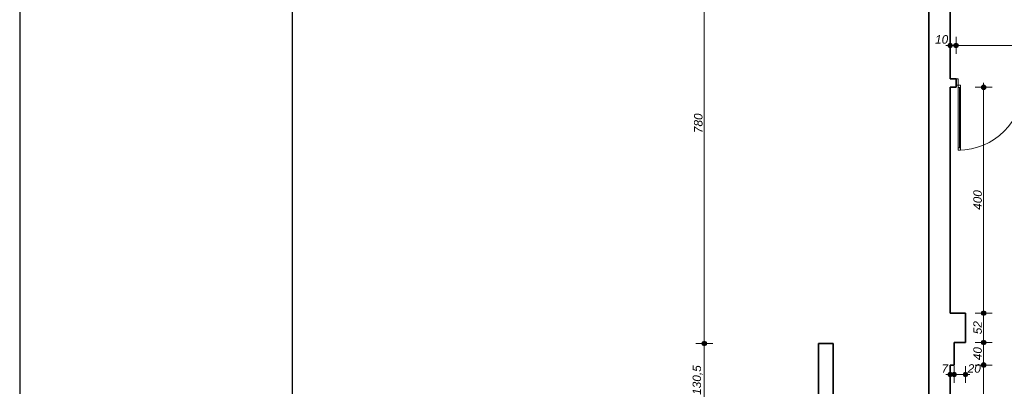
# Model space of a CAD drawing. Header units: millimetres. Extents: x -13944 to 84772, y -78836 to -35317.
# Tile 5 of 85: x -13944 to 3504, y -56549 to -50053. Entities that reach past the tile are written whole.
import ezdxf

# ---------------------------------------------------------------- set-up
doc = ezdxf.new("R2010")
doc.units = ezdxf.units.MM
doc.header["$MEASUREMENT"] = 0
for name, color, linetype, lineweight in [('0_Nr_pióra__4', 7, 'Continuous', 25), ('Drzwi ArchiCAD_Nr_pióra__1', 7, 'Continuous', 0), ('Konstrukcja - Stropy_Nr_pióra__1', 7, 'Continuous', 0), ('Konstrukcja - Ściany zew_Nr_pióra__6', 7, 'Continuous', 35), ('Wymiarowanie - Ogólne_Nr_pióra__82', 114, 'Continuous', 13)]:
    doc.layers.add(name, color=color, linetype=linetype, lineweight=lineweight)
doc.layers.add('Wymiarowanie - Ogólne', color=7, linetype='Continuous')
doc.styles.add('GENERATED_STYLE_3', font='txt')
doc.dimstyles.new('GENERATED_STYLE__1', dxfattribs={"dimtxt": 150, "dimasz": 152, "dimexe": 0.18, "dimexo": 0, "dimgap": 0.09, "dimtad": 1, "dimlfac": 0.1, "dimzin": 0, "dimdsep": 46, "dimtxsty": 'GENERATED_STYLE_3', "dimblk": 'ARROWHEAD_11', "dimblk1": 'ARROWHEAD_11', "dimblk2": 'ARROWHEAD_11', "dimcen": 0.09, "dimclrd": 114, "dimclre": 114, "dimclrt": 114, "dimazin": 0, "dimtfac": 1, "dimtdec": 4, "dimtmove": 0, "dimatfit": 3, "dimfxl": 1, "dimtolj": 1, "dimtzin": 0, "dimarcsym": 0})
doc.dimstyles.new('GENERATED_STYLE__2', dxfattribs={"dimtxt": 150, "dimasz": 152, "dimexe": 0.18, "dimexo": 0, "dimgap": 0.09, "dimtad": 1, "dimtih": 1, "dimtoh": 1, "dimlfac": 0.1, "dimzin": 0, "dimdsep": 46, "dimtxsty": 'GENERATED_STYLE_3', "dimblk": 'ARROWHEAD_11', "dimblk1": 'ARROWHEAD_11', "dimblk2": 'ARROWHEAD_11', "dimcen": 0.09, "dimclrd": 114, "dimclre": 114, "dimclrt": 114, "dimazin": 0, "dimtfac": 1, "dimtdec": 4, "dimtmove": 0, "dimatfit": 3, "dimfxl": 1, "dimtolj": 1, "dimtzin": 0, "dimarcsym": 0})

# ---------------------------------------------------------------- blocks, each defined once
blk = doc.blocks.new('*D93')
at = {"layer": 'Wymiarowanie - Ogólne_Nr_pióra__82', "linetype": 'Continuous'}
for points in [[(-1772, -55791), (-1775, -55776), (-1784, -55763), (-1796, -55754), (-1812, -55751), (-1827, -55754), (-1840, -55763), (-1849, -55776), (-1852, -55791), (-1849, -55807), (-1840, -55820), (-1827, -55828), (-1812, -55831), (-1796, -55828), (-1784, -55820), (-1775, -55807)], [(-1772, -57098), (-1775, -57082), (-1784, -57069), (-1796, -57061), (-1812, -57058), (-1827, -57061), (-1840, -57069), (-1849, -57082), (-1852, -57098), (-1849, -57113), (-1840, -57126), (-1827, -57135), (-1812, -57138), (-1796, -57135), (-1784, -57126), (-1775, -57113)]]:
    blk.add_hatch(color=256, dxfattribs=at).paths.add_polyline_path(points)
for p, q in [((-1852, -55791), (-1962, -55791)), ((-1812, -57058), (-1812, -55831)), ((-1662, -55791), (-1772, -55791)), ((-1852, -57098), (-1962, -57098)), ((-1812, -57178), (-1812, -57138)), ((-1662, -57098), (-1772, -57098))]:
    blk.add_line(p, q, dxfattribs=at)
for centre in [(-1812, -55791), (-1812, -57098)]:
    blk.add_circle(centre, 40, dxfattribs=at)
at = {"layer": 'Wymiarowanie - Ogólne_Nr_pióra__82', "insert": (-1842, -56701), "char_height": 150, "attachment_point": 7, "rotation": 90, "style": 'GENERATED_STYLE_3'}
blk.add_mtext('\\A1;{\\fArial|b0|i1|c238|p38;130,5}', dxfattribs=at)
blk = doc.blocks.new('ARROWHEAD_11')
at = {"color": 0, "linetype": 'Continuous', "lineweight": 0}
blk.add_line((0, 0), (-1, 0), dxfattribs=at)
at = {"color": 0, "linetype": 'Continuous', "lineweight": 0, "const_width": 0.25, "flags": 128}
blk.add_lwpolyline([(-0.125, 0, 1), (0.125, 0, 1)], format="xyb", close=True, dxfattribs=at)
blk = doc.blocks.new('*D94')
at = {"layer": 'Wymiarowanie - Ogólne_Nr_pióra__82', "linetype": 'Continuous'}
for points in [[(-1772, -47993), (-1775, -47978), (-1784, -47965), (-1796, -47956), (-1812, -47953), (-1827, -47956), (-1840, -47965), (-1849, -47978), (-1852, -47993), (-1849, -48008), (-1840, -48021), (-1827, -48030), (-1812, -48033), (-1796, -48030), (-1784, -48021), (-1775, -48008)], [(-1772, -55791), (-1775, -55776), (-1784, -55763), (-1796, -55754), (-1812, -55751), (-1827, -55754), (-1840, -55763), (-1849, -55776), (-1852, -55791), (-1849, -55807), (-1840, -55820), (-1827, -55828), (-1812, -55831), (-1796, -55828), (-1784, -55820), (-1775, -55807)]]:
    blk.add_hatch(color=256, dxfattribs=at).paths.add_polyline_path(points)
for p, q in [((-1852, -47993), (-1962, -47993)), ((-1812, -55751), (-1812, -48033)), ((-1662, -47993), (-1772, -47993)), ((-1852, -55791), (-1962, -55791)), ((-1662, -55791), (-1772, -55791))]:
    blk.add_line(p, q, dxfattribs=at)
for centre in [(-1812, -47993), (-1812, -55791)]:
    blk.add_circle(centre, 40, dxfattribs=at)
at = {"layer": 'Wymiarowanie - Ogólne_Nr_pióra__82', "insert": (-1842, -52063), "char_height": 150, "attachment_point": 7, "rotation": 90, "style": 'GENERATED_STYLE_3'}
blk.add_mtext('\\A1;{\\fArial|b0|i1|c238|p38;780}', dxfattribs=at)
blk = doc.blocks.new('*D107')
at = {"layer": 'Wymiarowanie - Ogólne_Nr_pióra__82', "linetype": 'Continuous'}
for points in [[(2585, -50509), (2582, -50493), (2573, -50480), (2560, -50472), (2545, -50469), (2529, -50472), (2516, -50480), (2508, -50493), (2505, -50509), (2508, -50524), (2516, -50537), (2529, -50546), (2545, -50549), (2560, -50546), (2573, -50537), (2582, -50524)], [(2688, -50509), (2685, -50493), (2676, -50480), (2663, -50472), (2648, -50469), (2633, -50472), (2620, -50480), (2611, -50493), (2608, -50509), (2611, -50524), (2620, -50537), (2633, -50546), (2648, -50549), (2663, -50546), (2676, -50537), (2685, -50524)]]:
    blk.add_hatch(color=256, dxfattribs=at).paths.add_polyline_path(points)
for p, q in [((2545, -50469), (2545, -50359)), ((2465, -50509), (2505, -50509)), ((2545, -50659), (2545, -50549)), ((2585, -50509), (2608, -50509))]:
    blk.add_line(p, q, dxfattribs=at)
blk.add_circle((2545, -50509), 40, dxfattribs=at)
at = {"layer": 'Wymiarowanie - Ogólne_Nr_pióra__82', "insert": (2277, -50479), "char_height": 150, "attachment_point": 7, "style": 'GENERATED_STYLE_3'}
blk.add_mtext('\\A1;{\\fArial|b0|i1|c238|p38;10}', dxfattribs=at)
blk = doc.blocks.new('*D108')
at = {"layer": 'Wymiarowanie - Ogólne_Nr_pióra__82', "linetype": 'Continuous'}
for points in [[(2688, -50509), (2685, -50493), (2676, -50480), (2663, -50472), (2648, -50469), (2633, -50472), (2620, -50480), (2611, -50493), (2608, -50509), (2611, -50524), (2620, -50537), (2633, -50546), (2648, -50549), (2663, -50546), (2676, -50537), (2685, -50524)], [(5068, -50509), (5065, -50493), (5056, -50480), (5043, -50472), (5028, -50469), (5013, -50472), (5000, -50480), (4991, -50493), (4988, -50509), (4991, -50524), (5000, -50537), (5013, -50546), (5028, -50549), (5043, -50546), (5056, -50537), (5065, -50524)]]:
    blk.add_hatch(color=256, dxfattribs=at).paths.add_polyline_path(points)
for p, q in [((2648, -50469), (2648, -50359)), ((5028, -50469), (5028, -50359)), ((2648, -50659), (2648, -50549)), ((2688, -50509), (4988, -50509)), ((5028, -50659), (5028, -50549))]:
    blk.add_line(p, q, dxfattribs=at)
for centre in [(2648, -50509), (5028, -50509)]:
    blk.add_circle(centre, 40, dxfattribs=at)
at = {"layer": 'Wymiarowanie - Ogólne_Nr_pióra__82', "insert": (3667, -50479), "char_height": 150, "attachment_point": 7, "style": 'GENERATED_STYLE_3'}
blk.add_mtext('\\A1;{\\fArial|b0|i1|c238|p38;238}', dxfattribs=at)
blk = doc.blocks.new('*D195')
at = {"layer": 'Wymiarowanie - Ogólne_Nr_pióra__82', "linetype": 'Continuous'}
for points in [[(3177, -56173), (3174, -56158), (3165, -56145), (3152, -56136), (3137, -56133), (3121, -56136), (3108, -56145), (3100, -56158), (3097, -56173), (3100, -56188), (3108, -56201), (3121, -56210), (3137, -56213), (3152, -56210), (3165, -56201), (3174, -56188)], [(3177, -59003), (3174, -58988), (3165, -58975), (3152, -58966), (3137, -58963), (3121, -58966), (3108, -58975), (3100, -58988), (3097, -59003), (3100, -59018), (3108, -59031), (3121, -59040), (3137, -59043), (3152, -59040), (3165, -59031), (3174, -59018)]]:
    blk.add_hatch(color=256, dxfattribs=at).paths.add_polyline_path(points)
for p, q in [((3097, -56173), (2987, -56173)), ((3287, -56173), (3177, -56173)), ((3137, -58963), (3137, -56213)), ((3097, -59003), (2987, -59003)), ((3287, -59003), (3177, -59003))]:
    blk.add_line(p, q, dxfattribs=at)
for centre in [(3137, -56173), (3137, -59003)]:
    blk.add_circle(centre, 40, dxfattribs=at)
at = {"layer": 'Wymiarowanie - Ogólne_Nr_pióra__82', "insert": (3107, -57759), "char_height": 150, "attachment_point": 7, "rotation": 90, "style": 'GENERATED_STYLE_3'}
blk.add_mtext('\\A1;{\\fArial|b0|i1|c238|p38;283}', dxfattribs=at)
blk = doc.blocks.new('*D196')
at = {"layer": 'Wymiarowanie - Ogólne_Nr_pióra__82', "linetype": 'Continuous'}
for points in [[(3177, -55773), (3174, -55758), (3165, -55745), (3152, -55736), (3137, -55733), (3121, -55736), (3108, -55745), (3100, -55758), (3097, -55773), (3100, -55788), (3108, -55801), (3121, -55810), (3137, -55813), (3152, -55810), (3165, -55801), (3174, -55788)], [(3177, -56173), (3174, -56158), (3165, -56145), (3152, -56136), (3137, -56133), (3121, -56136), (3108, -56145), (3100, -56158), (3097, -56173), (3100, -56188), (3108, -56201), (3121, -56210), (3137, -56213), (3152, -56210), (3165, -56201), (3174, -56188)]]:
    blk.add_hatch(color=256, dxfattribs=at).paths.add_polyline_path(points)
for p, q in [((3097, -55773), (2987, -55773)), ((3137, -56133), (3137, -55813)), ((3287, -55773), (3177, -55773)), ((3097, -56173), (2987, -56173)), ((3287, -56173), (3177, -56173))]:
    blk.add_line(p, q, dxfattribs=at)
for centre in [(3137, -55773), (3137, -56173)]:
    blk.add_circle(centre, 40, dxfattribs=at)
at = {"layer": 'Wymiarowanie - Ogólne_Nr_pióra__82', "insert": (3107, -56087), "char_height": 150, "attachment_point": 7, "rotation": 90, "style": 'GENERATED_STYLE_3'}
blk.add_mtext('\\A1;{\\fArial|b0|i1|c238|p38;40}', dxfattribs=at)
blk = doc.blocks.new('*D197')
at = {"layer": 'Wymiarowanie - Ogólne_Nr_pióra__82', "linetype": 'Continuous'}
for points in [[(3177, -55253), (3174, -55238), (3165, -55225), (3152, -55216), (3137, -55213), (3121, -55216), (3108, -55225), (3100, -55238), (3097, -55253), (3100, -55268), (3108, -55281), (3121, -55290), (3137, -55293), (3152, -55290), (3165, -55281), (3174, -55268)], [(3177, -55773), (3174, -55758), (3165, -55745), (3152, -55736), (3137, -55733), (3121, -55736), (3108, -55745), (3100, -55758), (3097, -55773), (3100, -55788), (3108, -55801), (3121, -55810), (3137, -55813), (3152, -55810), (3165, -55801), (3174, -55788)]]:
    blk.add_hatch(color=256, dxfattribs=at).paths.add_polyline_path(points)
for p, q in [((3097, -55253), (2987, -55253)), ((3137, -55733), (3137, -55293)), ((3287, -55253), (3177, -55253)), ((3097, -55773), (2987, -55773)), ((3287, -55773), (3177, -55773))]:
    blk.add_line(p, q, dxfattribs=at)
for centre in [(3137, -55253), (3137, -55773)]:
    blk.add_circle(centre, 40, dxfattribs=at)
at = {"layer": 'Wymiarowanie - Ogólne_Nr_pióra__82', "insert": (3107, -55627), "char_height": 150, "attachment_point": 7, "rotation": 90, "style": 'GENERATED_STYLE_3'}
blk.add_mtext('\\A1;{\\fArial|b0|i1|c238|p38;52}', dxfattribs=at)
blk = doc.blocks.new('*D198')
at = {"layer": 'Wymiarowanie - Ogólne_Nr_pióra__82', "linetype": 'Continuous'}
for points in [[(3177, -51251), (3174, -51235), (3165, -51222), (3152, -51214), (3137, -51211), (3121, -51214), (3108, -51222), (3100, -51235), (3097, -51251), (3100, -51266), (3108, -51279), (3121, -51288), (3137, -51291), (3152, -51288), (3165, -51279), (3174, -51266)], [(3177, -55253), (3174, -55238), (3165, -55225), (3152, -55216), (3137, -55213), (3121, -55216), (3108, -55225), (3100, -55238), (3097, -55253), (3100, -55268), (3108, -55281), (3121, -55290), (3137, -55293), (3152, -55290), (3165, -55281), (3174, -55268)]]:
    blk.add_hatch(color=256, dxfattribs=at).paths.add_polyline_path(points)
for p, q in [((3097, -51251), (2987, -51251)), ((3137, -51211), (3137, -51171)), ((3137, -55213), (3137, -51291)), ((3287, -51251), (3177, -51251)), ((3097, -55253), (2987, -55253)), ((3287, -55253), (3177, -55253))]:
    blk.add_line(p, q, dxfattribs=at)
for centre in [(3137, -51251), (3137, -55253)]:
    blk.add_circle(centre, 40, dxfattribs=at)
at = {"layer": 'Wymiarowanie - Ogólne_Nr_pióra__82', "insert": (3107, -53423), "char_height": 150, "attachment_point": 7, "rotation": 90, "style": 'GENERATED_STYLE_3'}
blk.add_mtext('\\A1;{\\fArial|b0|i1|c238|p38;400}', dxfattribs=at)
blk = doc.blocks.new('*D234')
at = {"layer": 'Wymiarowanie - Ogólne_Nr_pióra__82', "linetype": 'Continuous'}
for points in [[(2585, -56340), (2582, -56325), (2573, -56312), (2560, -56303), (2545, -56300), (2529, -56303), (2516, -56312), (2508, -56325), (2505, -56340), (2508, -56355), (2516, -56368), (2529, -56377), (2545, -56380), (2560, -56377), (2573, -56368), (2582, -56355)], [(2655, -56340), (2652, -56325), (2643, -56312), (2630, -56303), (2615, -56300), (2599, -56303), (2586, -56312), (2578, -56325), (2575, -56340), (2578, -56355), (2586, -56368), (2599, -56377), (2615, -56380), (2630, -56377), (2643, -56368), (2652, -56355)]]:
    blk.add_hatch(color=256, dxfattribs=at).paths.add_polyline_path(points)
for p, q in [((2465, -56340), (2505, -56340)), ((2545, -56300), (2545, -56190)), ((2545, -56340), (2575, -56340)), ((2615, -56300), (2615, -56190)), ((2545, -56490), (2545, -56380)), ((2615, -56490), (2615, -56380))]:
    blk.add_line(p, q, dxfattribs=at)
for centre in [(2545, -56340), (2615, -56340)]:
    blk.add_circle(centre, 40, dxfattribs=at)
at = {"layer": 'Wymiarowanie - Ogólne_Nr_pióra__82', "insert": (2391, -56310), "char_height": 150, "attachment_point": 7, "style": 'GENERATED_STYLE_3'}
blk.add_mtext('\\A1;{\\fArial|b0|i1|c238|p38;7}', dxfattribs=at)
blk = doc.blocks.new('*D235')
at = {"layer": 'Wymiarowanie - Ogólne_Nr_pióra__82', "linetype": 'Continuous'}
for points in [[(2655, -56340), (2652, -56325), (2643, -56312), (2630, -56303), (2615, -56300), (2599, -56303), (2586, -56312), (2578, -56325), (2575, -56340), (2578, -56355), (2586, -56368), (2599, -56377), (2615, -56380), (2630, -56377), (2643, -56368), (2652, -56355)], [(2855, -56340), (2852, -56325), (2843, -56312), (2830, -56303), (2815, -56300), (2799, -56303), (2786, -56312), (2778, -56325), (2775, -56340), (2778, -56355), (2786, -56368), (2799, -56377), (2815, -56380), (2830, -56377), (2843, -56368), (2852, -56355)]]:
    blk.add_hatch(color=256, dxfattribs=at).paths.add_polyline_path(points)
for p, q in [((2615, -56300), (2615, -56190)), ((2655, -56340), (2775, -56340)), ((2815, -56300), (2815, -56190)), ((2855, -56340), (2895, -56340)), ((2615, -56490), (2615, -56380)), ((2815, -56490), (2815, -56380))]:
    blk.add_line(p, q, dxfattribs=at)
for centre in [(2615, -56340), (2815, -56340)]:
    blk.add_circle(centre, 40, dxfattribs=at)
at = {"layer": 'Wymiarowanie - Ogólne_Nr_pióra__82', "insert": (2855, -56310), "char_height": 150, "attachment_point": 7, "style": 'GENERATED_STYLE_3'}
blk.add_mtext('\\A1;{\\fArial|b0|i1|c238|p38;20}', dxfattribs=at)

msp = doc.modelspace()

# ---------------------------------------------------------------- linework, layer by layer
at = {"layer": '0_Nr_pióra__4', "linetype": 'Continuous', "flags": 128}
for points in [[(84771.934, -35317.498), (-13943.569, -35317.498), (-13943.569, -78836.041), (84771.934, -78836.041)], [(-9110.033, -37336.041), (84271.934, -37336.041), (84271.934, -78336.041), (-9110.033, -78336.041)]]:
    msp.add_lwpolyline(points, close=True, dxfattribs=at)
at = {"layer": 'Drzwi ArchiCAD_Nr_pióra__1', "linetype": 'Continuous'}
for p, q in [((2648.018, -51100.678), (2648.018, -51215.678)), ((2688.018, -51100.678), (2648.018, -51100.678)), ((2648.018, -51100.678), (2648.018, -51215.678)), ((2688.018, -51215.678), (2688.018, -51100.678)), ((2648.018, -51215.678), (2688.018, -51215.678)), ((2688.018, -51255.678), (2688.018, -51215.678)), ((2688.018, -51215.678), (2728.018, -51215.678)), ((2688.018, -51255.678), (2708.018, -51255.678)), ((2688.018, -52325.678), (2688.018, -51255.678)), ((2728.018, -51255.678), (2688.018, -51255.678)), ((2708.018, -51255.678), (2708.018, -52325.678)), ((2708.018, -51255.678), (2728.018, -51255.678)), ((2708.018, -52325.678), (2708.018, -51255.678)), ((2708.018, -52325.678), (2708.018, -51255.678)), ((2728.018, -51215.678), (2728.018, -51255.678)), ((2728.018, -51255.678), (2728.018, -52325.678)), ((2708.018, -52325.678), (2688.018, -52325.678)), ((2688.018, -52365.678), (2688.018, -52325.678)), ((2688.018, -52325.678), (2728.018, -52325.678)), ((2728.018, -52325.678), (2708.018, -52325.678)), ((2728.018, -52325.678), (2728.018, -52365.678)), ((2728.018, -52365.678), (2688.018, -52365.678))]:
    msp.add_line(p, q, dxfattribs=at)
msp.add_arc((2688.018, -51215.678), 1150, 270, 0, dxfattribs=at)
at = {"layer": 'Konstrukcja - Stropy_Nr_pióra__1', "linetype": 'Continuous', "flags": 128}
msp.add_lwpolyline([(2164.596, -62391.747), (2164.596, -66752.955), (28418.016, -66749.91), (28418.016, -62684.566), (51525.096, -62684.566), (55044.372, -65629.384), (57269.596, -65629.126), (57269.596, -65629.384), (60264.596, -65629.384), (60264.596, -59579.384), (37951.507, -40862.978), (28294.596, -40862.978), (28294.596, -47992.978), (2164.596, -47992.978), (2164.596, -58010.641)], close=True, dxfattribs=at)
at = {"layer": 'Konstrukcja - Ściany zew_Nr_pióra__6', "linetype": 'Continuous'}
for p, q in [((2648.018, -51100.678), (2648.018, -51215.678)), ((2648.018, -51215.678), (2648.018, -51250.678))]:
    msp.add_line(p, q, dxfattribs=at)
at = {"layer": 'Konstrukcja - Ściany zew_Nr_pióra__6', "linetype": 'Continuous', "flags": 128}
for points in [[(2164.596, -47992.978), (2164.596, -55252.955)], [(2544.596, -51100.678), (2544.596, -48512.978)], [(2648.018, -51100.678), (2544.596, -51100.678)], [(2544.596, -55252.955), (2544.596, -51250.678)], [(2544.596, -51250.678), (2648.018, -51250.678)], [(2164.596, -55252.955), (2164.596, -55772.955)], [(2814.596, -55252.955), (2544.596, -55252.955)], [(2814.596, -55772.955), (2814.596, -55252.955)], [(469.028, -55791.388), (209.028, -55791.388)], [(209.028, -55791.388), (209.028, -57097.659)], [(469.028, -57097.659), (469.028, -55791.388)], [(2164.596, -55772.955), (2164.596, -56172.955)], [(2614.596, -55772.955), (2814.596, -55772.955)], [(2614.596, -56172.955), (2614.596, -55772.955)], [(2164.596, -56172.955), (2164.596, -58010.641)], [(2544.596, -59002.955), (2544.596, -56172.955)], [(2544.596, -56172.955), (2614.596, -56172.955)]]:
    msp.add_lwpolyline(points, dxfattribs=at)

# ---------------------------------------------------------------- dimensions: what is measured, and where the dimension line sits
at = {"layer": 'Wymiarowanie - Ogólne', "color": 114, "linetype": 'Continuous', "lineweight": 13}
for base, p1, p2, text, picture, middle in [((-1811.788, -47992.978), (209.028, -55791.388), (2164.596, -47992.978), '780', '*D94', (-1916.788, -51892.183)), ((3136.72, -51250.678), (2814.596, -55252.955), (2544.596, -51250.678), '400', '*D198', (3031.72, -53251.816)), ((-1811.788, -55791.388), (209.028, -57097.659), (209.028, -55791.388), '130,5', '*D93', (-1916.788, -56444.523))]:
    dim = msp.add_linear_dim(base=base, p1=p1, p2=p2, angle=90, text=text, dimstyle='GENERATED_STYLE__1', dxfattribs=at)
    dim.commit()
    dim.dimension.update_dxf_attribs({"geometry": picture, "text_midpoint": middle, "dimtype": 160, "text_rotation": 90})
dim = msp.add_linear_dim(base=(2648.018, -50508.636), p1=(2544.596, -50793.959), p2=(2648.018, -51156.342), text='10', dimstyle='GENERATED_STYLE__2', dxfattribs=at)
dim.commit()
dim.dimension.update_dxf_attribs({"geometry": '*D107', "text_midpoint": (2390.767, -50403.636), "dimtype": 160})
for base, p1, p2, picture, middle in [((5028.018, -50508.636), (2648.018, -51156.342), (5028.018, -51156.342), '*D108', (3838.018, -50403.636)), ((2814.596, -56339.942), (2614.596, -56172.955), (2814.596, -55772.955), '*D235', (2968.425, -56234.942)), ((2614.596, -56339.942), (2544.596, -56172.955), (2614.596, -56172.955), '*D234', (2447.682, -56234.942))]:
    dim = msp.add_linear_dim(base=base, p1=p1, p2=p2, dimstyle='GENERATED_STYLE__2', dxfattribs=at)
    dim.commit()
    dim.dimension.update_dxf_attribs({"geometry": picture, "text_midpoint": middle, "dimtype": 160})
for base, p1, p2, picture, middle in [((3136.72, -55252.955), (2814.596, -55772.955), (2814.596, -55252.955), '*D197', (3031.72, -55512.955)), ((3136.72, -55772.955), (2614.596, -56172.955), (2814.596, -55772.955), '*D196', (3031.72, -55972.955)), ((3136.72, -56172.955), (2544.596, -59002.955), (2614.596, -56172.955), '*D195', (3031.72, -57587.955))]:
    dim = msp.add_linear_dim(base=base, p1=p1, p2=p2, angle=90, dimstyle='GENERATED_STYLE__1', dxfattribs=at)
    dim.commit()
    dim.dimension.update_dxf_attribs({"geometry": picture, "text_midpoint": middle, "dimtype": 160, "text_rotation": 90})

doc.saveas('drawing.dxf')
